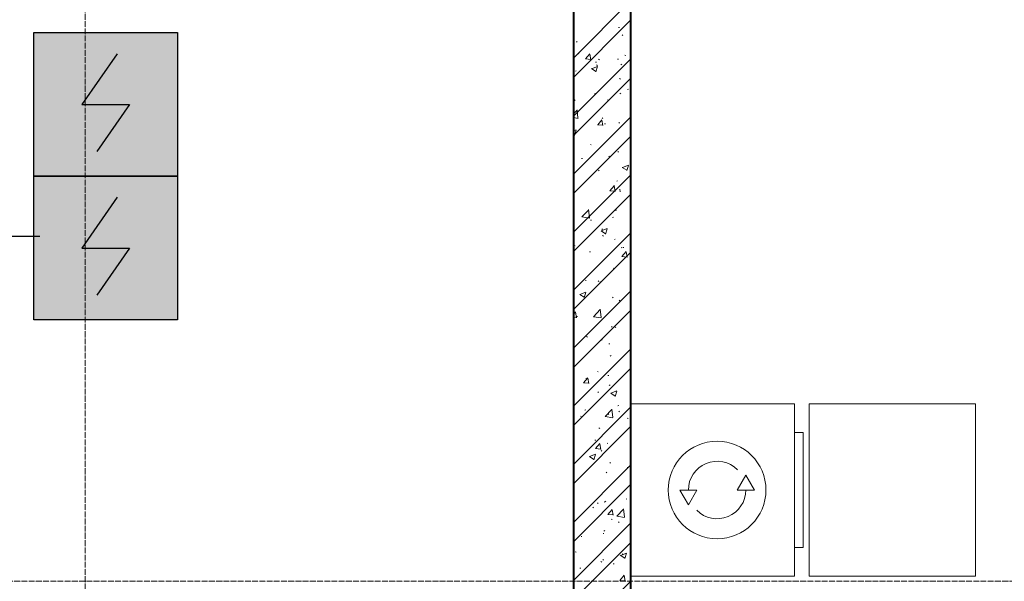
# Model space of a CAD drawing. Header units: millimetres. Extents: x -816133 to 919604, y 87941 to 147341.
# Tile 213 of 256: x 142958 to 146385, y 135533 to 137488. Entities that reach past the tile are written whole.
import ezdxf

# ---------------------------------------------------------------- set-up
doc = ezdxf.new("R2010")
doc.units = ezdxf.units.MM
doc.linetypes.add('ADSK_Линия сетки', pattern=[25, 20, -2.5, 0, -2.5])
doc.linetypes.add('Линия сетки', pattern=[25, 20, -2.5, 0, -2.5])
for name, color, linetype, lineweight in [('A-200-M_WALL_INT', 7, 'Continuous', 18), ('A-200-M_WALL_PAT', 7, 'Continuous', 40), ('A-700-M_FFE', 7, 'Continuous', 18), ('E-610-M_EPS', 7, 'Continuous', 18), ('Z-030-M_GRID', 7, 'Continuous', 9), ('СОУЭ', 1, 'Continuous', 30), ('СС-011-ПОЖ-СИГНАЛИЗАЦИЯ', 1, 'Continuous', 30)]:
    doc.layers.add(name, color=color, linetype=linetype, lineweight=lineweight)
doc.layers.add('EI_HATCH_GALV', color=7, linetype='Continuous')

# ---------------------------------------------------------------- blocks, each defined once
blk = doc.blocks.new('13эт')
at = {"layer": 'A-200-M_WALL_INT', "color": 9, "lineweight": 40}
for p, q in [((420195.4, 138432.9), (420195.4, 131902.9)), ((420395.4, 131332.9), (420395.4, 138432.9))]:
    blk.add_line(p, q, dxfattribs=at)
at = {"layer": 'A-200-M_WALL_PAT', "color": 9, "linetype": 'Continuous', "lineweight": 9}
for p, q in [((420195.4, 137354.5), (420395.4, 137554.5)), ((420195.4, 137287.1), (420395.4, 137487.1)), ((420352, 137460.5), (420355.3, 137461)), ((420364.5, 137432.8), (420367.2, 137434.9)), ((420206.2, 137410), (420208.9, 137412)), ((420211.7, 137371.5), (420214.5, 137369.7)), ((420237.6, 137351.3), (420252.3, 137368.8)), ((420255.9, 137348.7), (420252.4, 137367.8)), ((420195.4, 137152.4), (420395.4, 137352.4)), ((420237.4, 137351.3), (420255.6, 137349.7)), ((420271.8, 137340.3), (420275.1, 137340.7)), ((420276, 137330.6), (420278.8, 137328.8)), ((420283.2, 137350.4), (420285.6, 137348.1)), ((420348.4, 137350.4), (420351.7, 137350.8)), ((420360.8, 137331.4), (420363.5, 137333.4)), ((420374.4, 137364.7), (420377.2, 137362.9)), ((420202.5, 137308.5), (420205.2, 137310.6)), ((420257.8, 137317.7), (420272.9, 137307.5)), ((420257.9, 137317.5), (420279.2, 137325.7)), ((420273.2, 137306.3), (420279.4, 137324.7)), ((420195.4, 137085.1), (420395.4, 137285.1)), ((420356.2, 137283.5), (420358.7, 137281.2)), ((420268.2, 137230.2), (420271.5, 137230.6)), ((420357.1, 137229.9), (420359.8, 137231.9)), ((420383.6, 137245.4), (420387, 137245.8)), ((420198.8, 137207.1), (420201.4, 137209.1)), ((420313.8, 137209.7), (420316.6, 137207.9)), ((420195.4, 137160.1), (420208.2, 137173.5)), ((420211.2, 137145.6), (420207.8, 137174.5)), ((420195.4, 136950.4), (420395.4, 137150.4)), ((420195.4, 137147.1), (420211.5, 137144.6)), ((420279.9, 137122), (420294.6, 137139.5)), ((420298.2, 137119.4), (420294.7, 137138.5)), ((420294.9, 137146.3), (420297.3, 137144)), ((420303.5, 137125.1), (420306.8, 137125.6)), ((420353.4, 137128.4), (420356, 137130.5)), ((420195.4, 137105.8), (420197.7, 137107.6)), ((420195.4, 137101), (420205.1, 137104.7)), ((420199, 137085.3), (420205.2, 137103.7)), ((420279.7, 137122), (420297.9, 137120.5)), ((420195.4, 137088.7), (420198.8, 137086.5)), ((420195.4, 136883), (420395.4, 137083)), ((420254.4, 137054), (420257.3, 137052.2)), ((420349.7, 137027), (420352.3, 137029)), ((420223.3, 137004.9), (420226.6, 137005.4)), ((420318.7, 137013), (420321.5, 137011.2)), ((420282.3, 136964.4), (420284.7, 136962.2)), ((420365.5, 136974), (420380.7, 136963.7)), ((420365.7, 136973.8), (420387, 136982)), ((420381, 136962.6), (420387.1, 136981)), ((420195.4, 136748.3), (420395.4, 136948.3)), ((420346, 136925.5), (420348.6, 136927.6)), ((420195.4, 136898), (420196.6, 136897.3)), ((420322, 136892.8), (420340.2, 136891.2)), ((420322.2, 136892.8), (420336.8, 136910.3)), ((420335.3, 136910), (420338.6, 136910.5)), ((420340.5, 136890.1), (420337, 136909.2)), ((420355.3, 136897.5), (420357.8, 136895.2)), ((420356.5, 136892.2), (420359.3, 136890.4)), ((420195.4, 136680.9), (420395.4, 136880.9)), ((420224.9, 136801.4), (420248.6, 136826.1)), ((420251.6, 136798.2), (420248.3, 136827.1)), ((420342.3, 136824), (420344.9, 136826.1)), ((420224.8, 136801.5), (420251.9, 136797.3)), ((420255.1, 136789.8), (420258.5, 136790.2)), ((420331.7, 136799.9), (420335, 136800.3)), ((420291.4, 136752.9), (420306.5, 136742.7)), ((420291.5, 136752.8), (420312.8, 136761)), ((420294, 136760.3), (420296.4, 136758)), ((420306.8, 136741.6), (420313, 136760)), ((420195.4, 136546.2), (420395.4, 136746.2)), ((420297.1, 136736.4), (420300, 136734.6)), ((420338.6, 136722.6), (420341.2, 136724.6)), ((420198.7, 136702.4), (420201.5, 136700.6)), ((420251.5, 136679.7), (420254.8, 136680.1)), ((420361.4, 136695.5), (420364.2, 136693.7)), ((420364.4, 136663.5), (420379.1, 136681)), ((420367, 136694.9), (420370.3, 136695.3)), ((420382.8, 136660.9), (420379.2, 136680)), ((420195.4, 136478.9), (420395.4, 136678.9)), ((420364.3, 136663.5), (420382.5, 136661.9)), ((420334.9, 136621.1), (420337.5, 136623.2)), ((420236.5, 136581.5), (420239.3, 136579.7)), ((420281.4, 136578.5), (420283.8, 136576.2)), ((420195.4, 136344.2), (420395.4, 136544.2)), ((420286.8, 136574.7), (420290.1, 136575.1)), ((420217.2, 136531.9), (420232.4, 136521.7)), ((420217.3, 136531.7), (420238.7, 136539.9)), ((420232.6, 136520.5), (420238.8, 136538.9)), ((420331.1, 136519.6), (420333.8, 136521.7)), ((420354.4, 136511.5), (420356.9, 136509.3)), ((420195.4, 136276.8), (420395.4, 136476.8)), ((420265.3, 136454), (420289, 136478.7)), ((420292, 136450.8), (420288.7, 136479.8)), ((420195.4, 136462), (420202.8, 136470.9)), ((420195.4, 136452.7), (420206.2, 136451.8)), ((420206.4, 136450.7), (420202.9, 136469.8)), ((420206.6, 136454.4), (420209.9, 136454.9)), ((420265.2, 136454.1), (420292.4, 136449.9)), ((420327.4, 136418.2), (420330.1, 136420.2)), ((420339.9, 136418.9), (420342.7, 136417.1)), ((420241.4, 136384.8), (420244.2, 136383)), ((420293.1, 136374.3), (420295.5, 136372.1)), ((420195.4, 136142.1), (420395.4, 136342.1)), ((420318.6, 136359.5), (420322, 136360)), ((420395.2, 136369.6), (420395.4, 136369.6)), ((420323.7, 136316.7), (420326.4, 136318.8)), ((420195.4, 136074.8), (420395.4, 136274.8)), ((420230.4, 136224.1), (420245.1, 136241.6)), ((420238.5, 136239.3), (420241.8, 136239.7)), ((420248.7, 136221.5), (420245.2, 136240.6)), ((420279.2, 136263.9), (420282, 136262.1)), ((420315, 136249.4), (420318.3, 136249.8)), ((420230.2, 136224.1), (420248.4, 136222.5)), ((420320, 136215.2), (420322.7, 136217.3)), ((420280.5, 136192.5), (420282.9, 136190.2)), ((420325, 136188.2), (420340.1, 136177.9)), ((420325.1, 136188), (420346.5, 136196.2)), ((420340.4, 136176.8), (420346.6, 136195.2)), ((420195.4, 135940.1), (420395.4, 136140.1)), ((420305.7, 136106.6), (420329.4, 136131.4)), ((420332.4, 136103.5), (420329.1, 136132.4)), ((420350.3, 136144.4), (420353.6, 136144.8)), ((420219.9, 136108.2), (420222.7, 136106.4)), ((420234.8, 136129.2), (420238.2, 136129.6)), ((420305.7, 136106.8), (420332.8, 136102.5)), ((420316.3, 136113.8), (420319, 136115.8)), ((420353.5, 136125.6), (420356, 136123.3)), ((420382.6, 136101.3), (420385.4, 136099.5)), ((420195.4, 135872.7), (420395.4, 136072.7)), ((420284.1, 136067.2), (420287, 136065.4)), ((420270.1, 136024.2), (420273.4, 136024.6)), ((420272.5, 135994.8), (420290.7, 135993.2)), ((420272.7, 135994.8), (420287.4, 136012.3)), ((420291, 135992.2), (420287.5, 136011.3)), ((420312.6, 136012.3), (420315.3, 136014.4)), ((420250.8, 135967.1), (420266, 135956.9)), ((420251, 135967), (420272.3, 135975.2)), ((420266.2, 135955.8), (420272.4, 135974.2)), ((420292.2, 135988.4), (420294.6, 135986.1)), ((420195.4, 135738), (420395.4, 135938)), ((420321.9, 135946.4), (420324.8, 135944.6)), ((420382.1, 135929.2), (420385.5, 135929.7)), ((420308.9, 135910.9), (420311.6, 135912.9)), ((420195.4, 135670.7), (420395.4, 135870.7)), ((420262.6, 135790.6), (420265.4, 135788.8)), ((420279.6, 135806.5), (420282, 135804.3)), ((420302, 135809), (420305.3, 135809.5)), ((420305.2, 135809.4), (420307.9, 135811.4)), ((420378.5, 135819.1), (420381.8, 135819.5)), ((420195.4, 135753.1), (420198.1, 135754.1)), ((420314.8, 135765.6), (420333, 135764)), ((420315, 135765.5), (420329.7, 135783.1)), ((420333.3, 135762.9), (420329.8, 135782)), ((420346.1, 135759.3), (420369.8, 135784)), ((420346.1, 135759.4), (420373.2, 135755.2)), ((420372.9, 135756.1), (420369.5, 135785.1)), ((420195.4, 135744.6), (420198.3, 135753.1)), ((420195.4, 135536), (420395.4, 135736)), ((420326.8, 135749.7), (420329.7, 135747.9)), ((420352.6, 135739.6), (420355.1, 135737.3)), ((420221.8, 135688.8), (420225.1, 135689.3)), ((420298.3, 135698.9), (420301.7, 135699.3)), ((420301.5, 135707.9), (420304.2, 135710)), ((420195.4, 135468.6), (420395.4, 135668.6)), ((420201.9, 135635.7), (420204.8, 135633.9)), ((420358.6, 135623.4), (420373.8, 135613.2)), ((420358.7, 135623.2), (420380.1, 135631.4)), ((420364.6, 135628.8), (420367.5, 135627)), ((420374, 135612), (420380.2, 135630.4)), ((420291.3, 135602.4), (420293.7, 135600.1)), ((420297.8, 135606.5), (420300.5, 135608.5)), ((420333.6, 135593.9), (420336.9, 135594.3)), ((420218.2, 135578.7), (420221.5, 135579.1)), ((420357.3, 135536.3), (420372, 135553.8)), ((420375.6, 135533.7), (420372.1, 135552.8)), ((420195.4, 135333.9), (420395.4, 135533.9)), ((420357.1, 135536.3), (420375.3, 135534.7))]:
    blk.add_line(p, q, dxfattribs=at)
at = {"layer": 'A-700-M_FFE', "color": 9, "lineweight": 9}
for p, q in [((421595.4, 136150.8), (421015.4, 136150.8)), ((421015.4, 136150.8), (421015.4, 135550.8)), ((421595.4, 135550.8), (421595.4, 136150.8)), ((421015.4, 135550.8), (421595.4, 135550.8))]:
    blk.add_line(p, q, dxfattribs=at)
at = {"layer": 'E-610-M_EPS', "color": 9}
for p, q in [((420965.4, 136150.8), (420395.4, 136150.8)), ((420965.4, 135550.8), (420965.4, 136150.8)), ((420995.4, 136050.8), (420965.4, 136050.8)), ((420995.4, 135650.8), (420995.4, 136050.8)), ((420795.4, 135902.7), (420765.4, 135850.8)), ((420825.4, 135850.8), (420795.4, 135902.7)), ((420625.4, 135850.8), (420565.4, 135850.8)), ((420565.4, 135850.8), (420595.4, 135798.8)), ((420595.4, 135798.8), (420625.4, 135850.8)), ((420765.4, 135850.8), (420825.4, 135850.8)), ((420965.4, 135650.8), (420995.4, 135650.8)), ((420395.4, 135550.8), (420965.4, 135550.8))]:
    blk.add_line(p, q, dxfattribs=at)
for radius, start, end in [(170, 90, 270), (170, 270, 90), (100, 45, 180), (100, 225, 0)]:
    blk.add_arc((420695.4, 135850.8), radius, start, end, dxfattribs=at)
at = {"layer": 'Z-030-M_GRID', "color": 9, "linetype": 'Линия сетки'}
blk.add_line((418495.4, 117558.7), (418495.4, 138582.9), dxfattribs=at)
at = {"layer": 'Z-030-M_GRID', "color": 9, "linetype": 'ADSK_Линия сетки'}
blk.add_line((443695.4, 135532.9), (400654.3, 135532.9), dxfattribs=at)
blk = doc.blocks.new('ИП 212-64 прот.R3')
at = {"layer": 'EI_HATCH_GALV', "lineweight": 30, "true_color": 0xffffff}
h = blk.add_hatch(color=7, dxfattribs=at)
h.dxf.hatch_style = 1
h.paths.add_polyline_path([(-2.5, 2.5), (2.5, 2.5), (2.5, -2.5), (-2.5, -2.5)])
at = {"color": 1, "linetype": 'ByBlock', "lineweight": -2}
for p, q in [((0.397, 1.766), (-0.83, 0)), ((-0.83, 0), (0.829, 0)), ((0.829, 0), (-0.306, -1.637))]:
    blk.add_line(p, q, dxfattribs=at)
at = {"color": 1, "linetype": 'ByBlock', "lineweight": -2, "ltscale": 0.1}
blk.add_lwpolyline([(-2.5, 2.5), (2.5, 2.5), (2.5, -2.5), (-2.5, -2.5)], close=True, dxfattribs=at)

msp = doc.modelspace()

# ---------------------------------------------------------------- linework, layer by layer
at = {"layer": 'СС-011-ПОЖ-СИГНАЛИЗАЦИЯ', "ltscale": 100}
msp.add_lwpolyline([(140797, 131104.8), (140797, 132076.1), (141319, 132076.1), (141319, 136734.7), (143028.8, 136734.7)], dxfattribs=at)

# ---------------------------------------------------------------- block references
at = {"layer": 'СОУЭ', "color": 6, "xscale": 100, "yscale": 100, "zscale": 100}
for p in [(143257.5, 137193.2), (143257.5, 136693.2)]:
    msp.add_blockref('ИП 212-64 прот.R3', p, dxfattribs=at)
at = {"layer": 'СС-011-ПОЖ-СИГНАЛИЗАЦИЯ', "color": 9, "lineweight": 30}
msp.add_blockref('13эт', (-275309.7, 0), dxfattribs=at)

doc.saveas('drawing.dxf')
